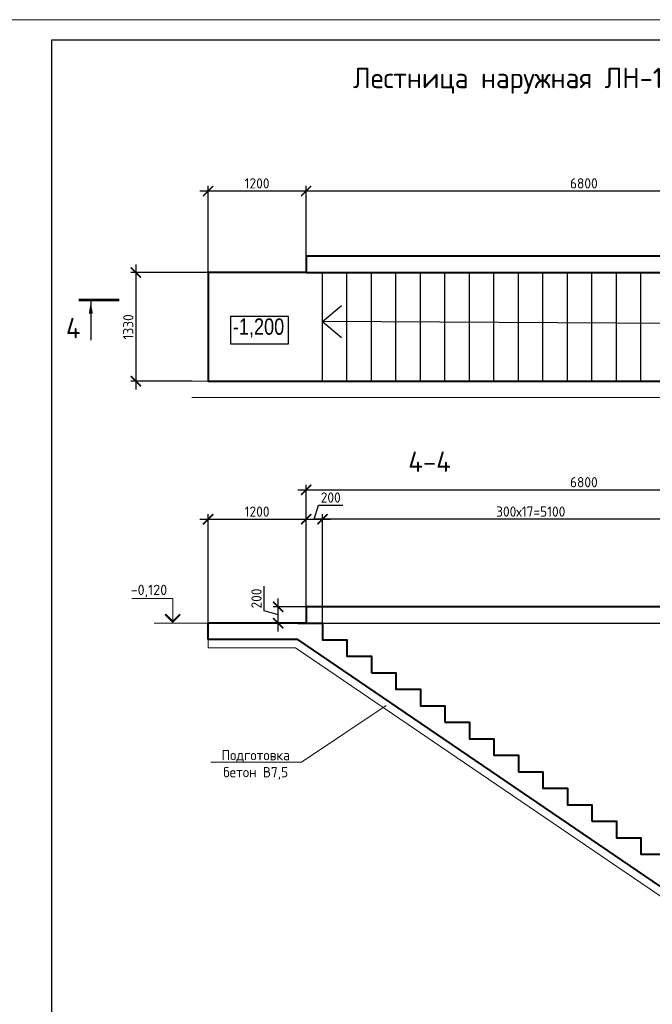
# Model space of a CAD drawing. Header units: millimetres. Extents: x 130535 to 3472113, y -52734 to 121434.
# Tile 37 of 100: x 475914 to 491404, y 10113 to 34210. Entities that reach past the tile are written whole.
import ezdxf
from ezdxf import colors
from ezdxf.entities.mleader import LeaderData, LeaderLine
from ezdxf.enums import TextEntityAlignment as Align
from ezdxf.math import Vec2, Vec3

# ---------------------------------------------------------------- set-up
doc = ezdxf.new("R2010")
doc.units = ezdxf.units.MM
doc.layers.get('DEFPOINTS').update_dxf_attribs({"color": 1, "lineweight": 0})
for name, color, linetype, lineweight in [('РАЗМЕРЫ', 1, 'Continuous', 9), ('Разрез жилая часть$0$Отметки', 1, 'Continuous', 20), ('Символы 0.20', 1, 'Continuous', 20), ('стены монолит', 126, 'Continuous', 40), ('ТОНКИЕ', 7, 'Continuous', 9)]:
    doc.layers.add(name, color=color, linetype=linetype, lineweight=lineweight)
doc.layers.add('ТОЛСТЫЕ_ОСНОВНЫЕ', color=6, linetype='Continuous')
doc.styles.add('Century Gothic', font='GOTHIC.TTF')
doc.styles.add('GOST-2.304_Type-B', font='GOST_Common.ttf')
doc.styles.add('ГОСТ', font='isocpeur.TTF')
doc.dimstyles.new('СПДС', dxfattribs={"dimscale": 100, "dimtxt": 2.5, "dimasz": 2.5, "dimexe": 1.25, "dimexo": 0, "dimtad": 1, "dimdec": 0, "dimtxsty": 'GOST-2.304_Type-B', "dimblk": 'ARCHTICK', "dimcen": 2.5, "dimdle": 2, "dimadec": 0, "dimazin": 2, "dimtfac": 0.75, "dimtdec": 0, "dimtmove": 1, "dimatfit": 3, "dimfxl": 1, "dimtolj": 1, "dimarcsym": 1})

# ---------------------------------------------------------------- blocks, each defined once
blk = doc.blocks.new('*U5')
at = {"layer": 'ТОЛСТЫЕ_ОСНОВНЫЕ', "color": 6}
blk.add_lwpolyline([(20, 5), (589, 5), (589, 415), (20, 415)], close=True, dxfattribs=at)
at = {"layer": 'ТОНКИЕ'}
blk.add_lwpolyline([(0, 0), (594, 0), (594, 420), (0, 420)], close=True, dxfattribs=at)
blk = doc.blocks.new('_ArchTick')
at = {"color": 0, "linetype": 'ByBlock', "const_width": 0.15}
blk.add_lwpolyline([(-0.5, -0.5), (0.5, 0.5)], dxfattribs=at)
blk = doc.blocks.new('*D224')
at = {"layer": 'DEFPOINTS', "color": 0, "linetype": 'Continuous', "lineweight": 0, "transparency": 16777216}
for p in [(483327, 21985), (483327, 19441), (493527, 12573)]:
    blk.add_point(p, dxfattribs=at)
at = {"layer": 'РАЗМЕРЫ', "color": 0, "linetype": 'Continuous', "lineweight": -2, "transparency": 16777216}
for p, q in [((493727, 21985), (483127, 21985)), ((483327, 19441), (483327, 22110)), ((493527, 12573), (493527, 22110))]:
    blk.add_line(p, q, dxfattribs=at)
at = {"layer": 'РАЗМЕРЫ', "color": 0, "linetype": 'Continuous', "lineweight": -2, "transparency": 16777216, "xscale": 250, "yscale": 250, "zscale": 250, "rotation": 180}
blk.add_blockref('_ArchTick', (483327, 21985), dxfattribs=at)
at = {"layer": 'РАЗМЕРЫ', "color": 0, "linetype": 'Continuous', "lineweight": -2, "transparency": 16777216, "xscale": 250, "yscale": 250, "zscale": 250}
blk.add_blockref('_ArchTick', (493527, 21985), dxfattribs=at)
at = {"layer": 'РАЗМЕРЫ', "color": 0, "linetype": 'Continuous', "lineweight": 0, "transparency": 16777216, "insert": (488427, 22172), "char_height": 250, "width": 550.09, "attachment_point": 5, "style": 'GOST-2.304_Type-B'}
blk.add_mtext('\\A1;300х17=5100', dxfattribs=at)
blk = doc.blocks.new('*D225')
at = {"layer": 'DEFPOINTS', "color": 0, "linetype": 'Continuous', "lineweight": 0, "transparency": 16777216}
for p in [(482927, 21985), (482927, 19841), (480527, 19441)]:
    blk.add_point(p, dxfattribs=at)
at = {"layer": 'РАЗМЕРЫ', "color": 0, "linetype": 'Continuous', "lineweight": -2, "transparency": 16777216}
for p, q in [((480327, 21985), (483127, 21985)), ((480527, 19441), (480527, 22110)), ((482927, 19841), (482927, 22110))]:
    blk.add_line(p, q, dxfattribs=at)
at = {"layer": 'РАЗМЕРЫ', "color": 0, "linetype": 'Continuous', "lineweight": -2, "transparency": 16777216, "xscale": 250, "yscale": 250, "zscale": 250, "rotation": 180}
blk.add_blockref('_ArchTick', (480527, 21985), dxfattribs=at)
at = {"layer": 'РАЗМЕРЫ', "color": 0, "linetype": 'Continuous', "lineweight": -2, "transparency": 16777216, "xscale": 250, "yscale": 250, "zscale": 250}
blk.add_blockref('_ArchTick', (482927, 21985), dxfattribs=at)
at = {"layer": 'РАЗМЕРЫ', "color": 0, "linetype": 'Continuous', "lineweight": 0, "transparency": 16777216, "insert": (481727, 22172), "char_height": 250, "attachment_point": 5, "style": 'GOST-2.304_Type-B'}
blk.add_mtext('\\A1;1200', dxfattribs=at)
blk = doc.blocks.new('*D226')
at = {"layer": 'DEFPOINTS', "color": 0, "linetype": 'Continuous', "lineweight": 0, "transparency": 16777216}
for p in [(496527, 22703), (482927, 19841), (496527, 19841)]:
    blk.add_point(p, dxfattribs=at)
at = {"layer": 'РАЗМЕРЫ', "color": 0, "linetype": 'Continuous', "lineweight": -2, "transparency": 16777216}
for p, q in [((482727, 22703), (496727, 22703)), ((482927, 19841), (482927, 22828)), ((496527, 19841), (496527, 22828))]:
    blk.add_line(p, q, dxfattribs=at)
at = {"layer": 'РАЗМЕРЫ', "color": 0, "linetype": 'Continuous', "lineweight": -2, "transparency": 16777216, "xscale": 250, "yscale": 250, "zscale": 250, "rotation": 180}
blk.add_blockref('_ArchTick', (482927, 22703), dxfattribs=at)
at = {"layer": 'РАЗМЕРЫ', "color": 0, "linetype": 'Continuous', "lineweight": -2, "transparency": 16777216, "xscale": 250, "yscale": 250, "zscale": 250}
blk.add_blockref('_ArchTick', (496527, 22703), dxfattribs=at)
at = {"layer": 'РАЗМЕРЫ', "color": 0, "linetype": 'Continuous', "lineweight": 0, "transparency": 16777216, "insert": (489727, 22891), "char_height": 250, "attachment_point": 5, "style": 'GOST-2.304_Type-B'}
blk.add_mtext('\\A1;6800', dxfattribs=at)
blk = doc.blocks.new('_None')
blk = doc.blocks.new('*D229')
at = {"layer": 'DEFPOINTS', "color": 0, "linetype": 'Continuous', "lineweight": 0, "transparency": 16777216}
for p in [(482927, 30016), (482927, 28422), (496527, 28222)]:
    blk.add_point(p, dxfattribs=at)
at = {"layer": 'РАЗМЕРЫ', "color": 0, "linetype": 'Continuous', "lineweight": -2, "transparency": 16777216}
for p, q in [((482927, 28422), (482927, 30141)), ((496527, 28222), (496527, 30141)), ((496727, 30016), (482727, 30016))]:
    blk.add_line(p, q, dxfattribs=at)
at = {"layer": 'РАЗМЕРЫ', "color": 0, "linetype": 'Continuous', "lineweight": -2, "transparency": 16777216, "xscale": 250, "yscale": 250, "zscale": 250, "rotation": 180}
blk.add_blockref('_ArchTick', (482927, 30016), dxfattribs=at)
at = {"layer": 'РАЗМЕРЫ', "color": 0, "linetype": 'Continuous', "lineweight": -2, "transparency": 16777216, "xscale": 250, "yscale": 250, "zscale": 250}
blk.add_blockref('_ArchTick', (496527, 30016), dxfattribs=at)
at = {"layer": 'РАЗМЕРЫ', "color": 0, "linetype": 'Continuous', "lineweight": 0, "transparency": 16777216, "insert": (489727, 30204), "char_height": 250, "attachment_point": 5, "style": 'GOST-2.304_Type-B'}
blk.add_mtext('\\A1;6800', dxfattribs=at)
blk = doc.blocks.new('*D255')
at = {"layer": 'DEFPOINTS', "color": 0, "linetype": 'Continuous', "lineweight": 0, "transparency": 16777216}
for p in [(480527, 30016), (482927, 28422), (480527, 28022)]:
    blk.add_point(p, dxfattribs=at)
at = {"layer": 'РАЗМЕРЫ', "color": 0, "linetype": 'Continuous', "lineweight": -2, "transparency": 16777216}
for p, q in [((480527, 28022), (480527, 30141)), ((482927, 28422), (482927, 30141)), ((483127, 30016), (480327, 30016))]:
    blk.add_line(p, q, dxfattribs=at)
at = {"layer": 'РАЗМЕРЫ', "color": 0, "linetype": 'Continuous', "lineweight": -2, "transparency": 16777216, "xscale": 250, "yscale": 250, "zscale": 250, "rotation": 180}
blk.add_blockref('_ArchTick', (480527, 30016), dxfattribs=at)
at = {"layer": 'РАЗМЕРЫ', "color": 0, "linetype": 'Continuous', "lineweight": -2, "transparency": 16777216, "xscale": 250, "yscale": 250, "zscale": 250}
blk.add_blockref('_ArchTick', (482927, 30016), dxfattribs=at)
at = {"layer": 'РАЗМЕРЫ', "color": 0, "linetype": 'Continuous', "lineweight": 0, "transparency": 16777216, "insert": (481727, 30204), "char_height": 250, "attachment_point": 5, "style": 'GOST-2.304_Type-B'}
blk.add_mtext('\\A1;1200', dxfattribs=at)
blk = doc.blocks.new('*D256')
at = {"layer": 'DEFPOINTS', "color": 0, "linetype": 'Continuous', "lineweight": 0, "transparency": 16777216}
for p in [(480527, 28022), (478759, 25362), (480128, 25362, -700)]:
    blk.add_point(p, dxfattribs=at)
at = {"layer": 'РАЗМЕРЫ', "color": 0, "linetype": 'Continuous', "lineweight": -2, "transparency": 16777216}
for p, q in [((478759, 28222), (478759, 25162)), ((480527, 28022), (478634, 28022)), ((480128, 25362), (478634, 25362))]:
    blk.add_line(p, q, dxfattribs=at)
at = {"layer": 'РАЗМЕРЫ', "color": 0, "linetype": 'Continuous', "lineweight": -2, "transparency": 16777216, "xscale": 250, "yscale": 250, "zscale": 250}
for p, rotation in [((478759, 28022), 90), ((478759, 25362), 270)]:
    blk.add_blockref('_ArchTick', p, dxfattribs=dict(at, rotation=rotation))
at = {"layer": 'РАЗМЕРЫ', "color": 0, "linetype": 'Continuous', "lineweight": 0, "transparency": 16777216, "insert": (478572, 26692), "char_height": 250, "attachment_point": 5, "rotation": 90, "style": 'GOST-2.304_Type-B'}
blk.add_mtext('\\A1;1330', dxfattribs=at)
blk = doc.blocks.new('*D257')
at = {"layer": 'DEFPOINTS', "color": 0, "linetype": 'Continuous', "lineweight": 0, "transparency": 16777216}
for p in [(482243, 19841), (482927, 19841), (482927, 19441)]:
    blk.add_point(p, dxfattribs=at)
at = {"layer": 'РАЗМЕРЫ', "color": 0, "linetype": 'Continuous', "lineweight": -2, "transparency": 16777216}
for p, q in [((481899, 19744), (481899, 20344)), ((482243, 19241), (482243, 20041)), ((482927, 19841), (482118, 19841)), ((482243, 19641), (481899, 19744)), ((482927, 19441), (482118, 19441))]:
    blk.add_line(p, q, dxfattribs=at)
at = {"layer": 'РАЗМЕРЫ', "color": 0, "linetype": 'Continuous', "lineweight": -2, "transparency": 16777216, "xscale": 250, "yscale": 250, "zscale": 250}
for p, rotation in [((482243, 19841), 90), ((482243, 19441), 270)]:
    blk.add_blockref('_ArchTick', p, dxfattribs=dict(at, rotation=rotation))
at = {"layer": 'РАЗМЕРЫ', "color": 0, "linetype": 'Continuous', "lineweight": 0, "transparency": 16777216, "insert": (481712, 20044), "char_height": 250, "attachment_point": 5, "rotation": 90, "style": 'GOST-2.304_Type-B'}
blk.add_mtext('\\A1;200', dxfattribs=at)
blk = doc.blocks.new('*D258')
at = {"layer": 'DEFPOINTS', "color": 0, "linetype": 'Continuous', "lineweight": 0, "transparency": 16777216}
for p in [(482927, 19441), (493531, 12573), (495845, 12573)]:
    blk.add_point(p, dxfattribs=at)
at = {"layer": 'РАЗМЕРЫ', "color": 0, "linetype": 'Continuous', "lineweight": -2, "transparency": 16777216}
for p, q in [((495845, 19641), (495845, 12373)), ((482927, 19441), (495970, 19441)), ((493531, 12573), (495970, 12573))]:
    blk.add_line(p, q, dxfattribs=at)
at = {"layer": 'РАЗМЕРЫ', "color": 0, "linetype": 'Continuous', "lineweight": -2, "transparency": 16777216, "xscale": 250, "yscale": 250, "zscale": 250}
for p, rotation in [((495845, 19441), 90), ((495845, 12573), 270)]:
    blk.add_blockref('_ArchTick', p, dxfattribs=dict(at, rotation=rotation))
at = {"layer": 'РАЗМЕРЫ', "color": 0, "linetype": 'Continuous', "lineweight": 0, "transparency": 16777216, "insert": (495657, 16007), "char_height": 250, "attachment_point": 5, "rotation": 90, "style": 'GOST-2.304_Type-B'}
blk.add_mtext('\\A1;200х17=3400', dxfattribs=at)
blk = doc.blocks.new('*D230')
at = {"layer": 'DEFPOINTS', "color": 0, "linetype": 'Continuous', "lineweight": 0, "transparency": 16777216}
for p in [(483327, 21985), (482927, 19841), (483327, 19841)]:
    blk.add_point(p, dxfattribs=at)
at = {"layer": 'РАЗМЕРЫ', "color": 0, "linetype": 'Continuous', "lineweight": -2, "transparency": 16777216}
for p, q in [((483127, 21985), (483230, 22328)), ((483230, 22328), (483830, 22328)), ((482727, 21985), (483527, 21985)), ((482927, 19841), (482927, 22110)), ((483327, 19841), (483327, 22110))]:
    blk.add_line(p, q, dxfattribs=at)
at = {"layer": 'РАЗМЕРЫ', "color": 0, "linetype": 'Continuous', "lineweight": -2, "transparency": 16777216, "xscale": 250, "yscale": 250, "zscale": 250, "rotation": 180}
blk.add_blockref('_ArchTick', (482927, 21985), dxfattribs=at)
at = {"layer": 'РАЗМЕРЫ', "color": 0, "linetype": 'Continuous', "lineweight": -2, "transparency": 16777216, "xscale": 250, "yscale": 250, "zscale": 250}
blk.add_blockref('_ArchTick', (483327, 21985), dxfattribs=at)
at = {"layer": 'РАЗМЕРЫ', "color": 0, "linetype": 'Continuous', "lineweight": 0, "transparency": 16777216, "insert": (483530, 22516), "char_height": 250, "attachment_point": 5, "style": 'GOST-2.304_Type-B'}
blk.add_mtext('\\A1;200', dxfattribs=at)

msp = doc.modelspace()

# ---------------------------------------------------------------- linework, layer by layer
at = {"linetype": 'Continuous', "lineweight": 25, "transparency": 33554687}
for p, q in [((483326.6, 25361.7, -700), (483326.6, 28021.7)), ((483926.6, 25361.7, -700), (483926.6, 28021.7)), ((484526.6, 25361.7, -700), (484526.6, 28021.7)), ((485126.6, 25361.7, -700), (485126.6, 28021.7)), ((485726.6, 25361.7, -700), (485726.6, 28021.7)), ((486326.6, 25361.7, -700), (486326.6, 28021.7)), ((486926.6, 25361.7, -700), (486926.6, 28021.7)), ((487526.6, 25361.7, -700), (487526.6, 28021.7)), ((488126.6, 25361.7, -700), (488126.6, 28021.7)), ((488726.6, 25361.7, -700), (488726.6, 28021.7)), ((489326.6, 25361.7, -700), (489326.6, 28021.7)), ((489926.6, 25361.7, -700), (489926.6, 28021.7)), ((490526.6, 25361.7, -700), (490526.6, 28021.7)), ((491126.6, 25361.7, -700), (491126.6, 28021.7)), ((483326.6, 26824.4, -273.9), (483793.8, 27216.5, -273.9)), ((483326.6, 26824.4, -273.9), (483793.8, 26432.3, -273.9)), ((493526.6, 26761.7), (483326.6, 26824.4, -273.9)), ((482926.6, 25361.7, -700), (493526.6, 25361.7, -700))]:
    msp.add_line(p, q, dxfattribs=at)
msp.add_lwpolyline([(481076.9, 26278.6), (482499.4, 26278.6), (482499.4, 26945.3), (481076.9, 26945.3), (481076.9, 26278.6)], dxfattribs=at)
at = {"layer": 'РАЗМЕРЫ', "linetype": 'Continuous', "lineweight": 0}
for p, q in [((480127.9, 25361.7, -700), (499100.6, 25361.7, -700)), ((480127.9, 24961.7, -700), (496926.6, 24961.7, -700)), ((480526.7, 19440.8), (480526.7, 19680.8)), ((479511.9, 19440.8), (479211, 19440.8)), ((479457.1, 19440.8), (480526.7, 19440.8))]:
    msp.add_line(p, q, dxfattribs=at)
at = {"layer": 'РАЗМЕРЫ', "color": 0, "linetype": 'Continuous', "lineweight": 18}
msp.add_line((480526.7, 18840.8), (480526.7, 19040.8), dxfattribs=at)
at = {"layer": 'Символы 0.20', "color": 1, "linetype": 'Continuous', "lineweight": 20, "ltscale": 100}
msp.add_line((479661.9, 20040.8), (478661.9, 20040.8), dxfattribs=at)
at = {"layer": 'Символы 0.20', "color": 1, "linetype": 'Continuous', "lineweight": 20, "ltscale": 10000}
msp.add_line((479511.9, 19440.8), (479811.9, 19440.8), dxfattribs=at)
msp.add_lwpolyline([(479661.9, 19440.8), (479661.9, 20040.8)], dxfattribs=at)
at = {"layer": 'Символы 0.20', "color": 1, "linetype": 'Continuous', "lineweight": 20, "ltscale": 10000, "const_width": 50}
msp.add_lwpolyline([(479844.2, 19658.5), (479661.9, 19476.2), (479479.5, 19658.5)], dxfattribs=at)
at = {"layer": 'стены монолит', "ltscale": 100}
for p, q in [((496526.6, 19840.8), (482926.6, 19840.8)), ((482926.6, 19840.8), (482926.6, 19440.8)), ((482926.6, 19440.8), (480526.7, 19440.8)), ((480526.7, 19040.8), (480526.7, 19440.8)), ((482726.5, 19040.8), (480526.7, 19040.8)), ((493531.1, 11680.8), (482726.5, 19040.8))]:
    msp.add_line(p, q, dxfattribs=at)
at = {"layer": 'стены монолит', "color": 0, "lineweight": 18, "ltscale": 100}
for p, q in [((482664.7, 18840.8), (480526.7, 18840.8)), ((493477.6, 11480.8), (482664.7, 18840.8))]:
    msp.add_line(p, q, dxfattribs=at)
at = {"layer": 'стены монолит', "ltscale": 100}
msp.add_lwpolyline([(496526.6, 28421.7), (482926.6, 28421.7), (482926.6, 28021.7), (496526.6, 28021.7)], close=True, dxfattribs=at)
for points in [[(482926.6, 28021.7), (480526.6, 28021.7), (480526.6, 25361.7), (496526.6, 25361.7)], [(482726.5, 19440.8), (483326.5, 19440.8), (483326.5, 19036.8), (483926.5, 19036.8), (483926.5, 18632.8), (484526.5, 18632.8), (484526.5, 18228.8)], [(484526.5, 18228.8), (485126.5, 18228.8), (485126.5, 17824.8), (485726.5, 17824.8), (485726.5, 17420.8), (486326.5, 17420.8), (486326.5, 17016.8)], [(486326.5, 17016.8), (486926.5, 17016.8), (486926.5, 16612.8), (487526.5, 16612.8), (487526.5, 16208.8), (488126.5, 16208.8), (488126.5, 15804.8)], [(488126.5, 15804.8), (488726.5, 15804.8), (488726.5, 15400.8), (489326.5, 15400.8), (489326.5, 14996.8), (489926.5, 14996.8), (489926.5, 14592.8)], [(489926.5, 14592.8), (490526.5, 14592.8), (490526.5, 14188.8), (491126.5, 14188.8), (491126.5, 13784.8), (491726.5, 13784.8), (491726.5, 13380.8)]]:
    msp.add_lwpolyline(points, dxfattribs=at)
at = {"layer": 'ТОНКИЕ', "linetype": 'Continuous', "lineweight": 25, "ltscale": 200}
msp.add_line((477655.3, 27313.3), (477655.3, 26363.3), dxfattribs=at)
at = {"layer": 'ТОНКИЕ', "linetype": 'Continuous', "lineweight": 25, "ltscale": 200, "const_width": 70}
msp.add_lwpolyline([(477355.3, 27348.3), (478355.3, 27348.3)], dxfattribs=at)
at = {"layer": 'ТОНКИЕ', "linetype": 'Continuous', "lineweight": 25, "ltscale": 200}
msp.add_solid([(477655.3, 27313.3), (477605.1, 27012.9), (477705.6, 27012.9)], dxfattribs=at)

# ---------------------------------------------------------------- block references
at = {"xscale": 100, "yscale": 100, "zscale": 100}
msp.add_blockref('*U5', (474692.4, -7790.1), dxfattribs=at)
msp.add_blockref('*U5', (474692.4, -7790.1), dxfattribs=at)

# ---------------------------------------------------------------- texts
at = {"linetype": 'Continuous', "lineweight": 25, "transparency": 33554687, "insert": (481132.5, 26425.3), "char_height": 400, "width": 1478.138, "attachment_point": 7, "style": 'Century Gothic'}
msp.add_mtext('{\\W0.83;-1,200}', dxfattribs=at)
at = {"insert": (153574.3, 18462.6), "char_height": 330, "attachment_point": 1, "style": 'ГОСТ'}
msp.add_mtext_dynamic_manual_height_columns('\\pi10055.14148;{\\H1.5152x;\\P\\pi7542.56108;Общие указания\\P\\pi1650;}1.^IРабочая документация разработана в соответствии с заданием на проектирование, требованиями действующих технических регламентов, стандартов, сводов правил и других документов, содержащих установленные требования.\\P2.^IРабочая документация выполнена в соответствии со следующими нормативными и техническими документами:\\P-^IСП 20.13330.2016 "Нагрузки и Воздействия";\\P-^IСП 63.13330.2012 "Бетонные и железобетонные конструкции. Основные положения";\\P-^IСП 22.13330.2016 "Основания зданий и сооружений";\\P-^IСП 45.13330.2012 "Земляные сооружения, основания и фундаменты".\\P3.   За относительную отметку 0,000 принята отметка чистого пола первого этажа.\\P4.^IПеречень видов работ, для которых необходимо составлять акты освидетельствования скрытых работ:\\P-^Iармирование конструкций;\\P-^Iосвидетельствование опалубки перед бетонированием;\\P-^Iвыполнение сварочных работ;\\P-^Iотбор контрольных проб бетона;\\P-^Iсоответствие законченных железобетонных конструкций проекту с отображением качества работ;\\P-^Iустройство монолитных конструкций, выполняемых в зимнее время;  \\P\\pi0;        -    устройство гидроизоляции;\\P\\pi1650;-^Iуплотнение грунтов и обратную засыпку.\\PЗапрещается выполнение последующих работ при отсутствии актов освидетельствования предшествующих скрытых работ во всех случаях.\\P\\pi0;        5. Проект рассчитан на производство работ в период положительных температур. В случае выполнения работ при отрицательных температурах необходимо выполнять требования СНиП часть 3 по производству работ и ППР.\\P        6. При минимальной температуре воздуха до минус 15°С допускается:\\P\\pi1650;-выдерживание бетона в конструкции методом термоса, при предварительном разогреве бетонной смеси;\\P -форсированный электроразогрев бетона в конструкции с повторным уплотнением.\\PПри минимальной температуре воздуха до минус 25°С допускается:\\P -обогрев бетона в греющей опалубке с помощью низкотемпературных электронагревателей;\\P -электродный сквозной прогрев бетона;\\P -электрообогрев с помощью греющего провода.', width=18460.283, gutter_width=5800, heights=[33815.2], dxfattribs=at)
at = {"layer": 'Разрез жилая часть$0$Отметки', "linetype": 'Continuous', "lineweight": 25, "ltscale": 100, "style": 'ГОСТ'}
msp.add_text('-0,120', height=250, dxfattribs=at).set_placement((478631.9, 20130.8))
at = {"layer": 'ТОНКИЕ', "linetype": 'Continuous', "lineweight": 0, "style": 'GOST-2.304_Type-B'}
msp.add_text('4-4', height=500, dxfattribs=at).set_placement((485948.7, 23391.6), align=Align.MIDDLE_CENTER)
at = {"layer": 'ТОНКИЕ', "linetype": 'Continuous', "lineweight": 0, "insert": (487866, 32716), "char_height": 500, "width": 8130, "attachment_point": 5, "style": 'GOST-2.304_Type-B'}
msp.add_mtext('{\\C0;Лестница наружная ЛН-1}', dxfattribs=at)
at = {"layer": 'ТОНКИЕ', "linetype": 'Continuous', "lineweight": 0, "insert": (477225.3, 26663.3), "char_height": 500, "attachment_point": 5, "style": 'GOST-2.304_Type-B'}
msp.add_mtext_dynamic_manual_height_columns('4', width=723.88, gutter_width=25, heights=[0], dxfattribs=at)

# ---------------------------------------------------------------- dimensions: what is measured, and where the dimension line sits
at = {"layer": 'РАЗМЕРЫ', "linetype": 'Continuous', "lineweight": 0}
for base, p1, p2, override, picture, middle in [((480526.6, 30016.4), (482926.6, 28421.7), (480526.6, 28021.7), {"dimlfac": 0.5}, '*D255', (481726.6, 30203.9)), ((482926.6, 30016.4), (496526.6, 28221.7), (482926.6, 28421.7), {"dimlfac": 0.5}, '*D229', (489726.6, 30203.9)), ((483326.5, 21984.5), (482926.6, 19840.8), (483326.5, 19840.8), {"dimlfac": 0.5, "dimrnd": 5}, '*D230', (483292.2, 22515.8))]:
    dim = msp.add_linear_dim(base=base, p1=p1, p2=p2, dimstyle='СПДС', override=override, dxfattribs=at)
    dim.commit()
    dim.dimension.update_dxf_attribs({"geometry": picture, "text_midpoint": middle})
for base, p1, p2, angle, override, picture, middle in [((478759.3, 25361.7), (480526.6, 28021.7), (480127.9, 25361.7, -700), 90, {"dimlfac": 0.5}, '*D256', (478571.8, 26691.7)), ((496526.6, 22703.3), (482926.6, 19840.8), (496526.6, 19840.8), 180, {"dimlfac": 0.5, "dimrnd": 5}, '*D226', (489726.6, 22890.8)), ((482926.6, 21984.5), (480526.7, 19440.8), (482926.6, 19840.8), 180, {"dimlfac": 0.5, "dimrnd": 5}, '*D225', (481726.6, 22172)), ((482243.1, 19840.8), (482926.6, 19440.8), (482926.6, 19840.8), 90, {"dimlfac": 0.5, "dimrnd": 5}, '*D257', (481711.8, 19806.4))]:
    dim = msp.add_linear_dim(base=base, p1=p1, p2=p2, angle=angle, dimstyle='СПДС', override=override, dxfattribs=at)
    dim.commit()
    dim.dimension.update_dxf_attribs({"geometry": picture, "text_midpoint": middle})
for base, p1, p2, angle, text, override, picture, middle in [((483326.5, 21984.5), (493526.5, 12572.8), (483326.5, 19440.8), 180, '300х17=<>', {"dimlfac": 0.5, "dimrnd": 5}, '*D224', (488426.5, 22172)), ((495845, 12572.8), (482926.6, 19440.8), (493531.1, 12572.8), 90, '200х17=3400', {"dimlfac": 0.5}, '*D258', (495657.5, 16006.8))]:
    dim = msp.add_linear_dim(base=base, p1=p1, p2=p2, angle=angle, text=text, dimstyle='СПДС', override=override, dxfattribs=at)
    dim.commit()
    dim.dimension.update_dxf_attribs({"geometry": picture, "text_midpoint": middle})

# ---------------------------------------------------------------- leaders
at = {"layer": 'Символы 0.20'}
ml = msp.add_multileader_mtext('Standard', dxfattribs=at)
ml.set_content('Подготовка\\Pбетон В7,5', color=256, style='GOST-2.304_Type-B')
ml.set_leader_properties(color=256, linetype='ByLayer', lineweight=-1)
ml.set_arrow_properties(name='NONE')
ml.build(insert=Vec2(0, 0))
ml.multileader.update_dxf_attribs({"text_left_attachment_type": 6, "text_right_attachment_type": 6, "dogleg_length": 1, "arrow_head_size": 36, "scale": 20})
ctx = ml.context
ctx.base_point, ctx.scale, ctx.char_height, ctx.arrow_head_size, ctx.landing_gap_size, ctx.plane_origin = Vec3(480775.2, 16036), 20, 250, 36, 18, Vec3(478157.5, 21057.2)
ctx.left_attachment, ctx.right_attachment, ctx.text_align_type = 6, 6, 1
notes = []
notes.append((ctx, [(0, (1, 1, 0), (482811.2, 16036), (-1, 0), 200, [(0, [(484886.4, 17429.4)], 0, [])])]))
ctx.mtext.insert, ctx.mtext.alignment, ctx.mtext.flow_direction = Vec3(481693.2, 16336), 2, 5
at = {"layer": 'Символы 0.20', "ltscale": 100}
ml = msp.add_multileader_mtext('Standard', dxfattribs=at)
ml.set_content('Труба Тр\\Pниз трубы в уровне верха плиты', color=256, style='ГОСТ')
ml.set_leader_properties(color=256, linetype='ByLayer', lineweight=-1)
ml.set_arrow_properties(name='NONE')
ml.build(insert=Vec2(0, 0))
ml.multileader.update_dxf_attribs({"text_left_attachment_type": 6, "text_right_attachment_type": 6, "dogleg_length": 2.5, "arrow_head_size": 45, "scale": 100})
ctx = ml.context
ctx.base_point, ctx.scale, ctx.char_height, ctx.arrow_head_size, ctx.landing_gap_size, ctx.plane_origin = Vec3(439775.3, 9734), 100, 300, 45, 22.5, Vec3(433878.8, 6423.5)
ctx.left_attachment, ctx.right_attachment = 6, 6
notes.append((ctx, [(1, (1, 1, 0), (439525.3, 9734), (1, 0), 250, [(0, [(438885.9, 8093.7)], 0, [])])]))
ctx.mtext.insert, ctx.mtext.width, ctx.mtext.flow_direction = Vec3(439797.8, 10124), 6576.024, 5
for ctx, leaders in notes:
    for number, flags, end, landing, length, lines in leaders:
        leader = LeaderData()
        leader.index, (leader.has_last_leader_line, leader.has_dogleg_vector, leader.attachment_direction) = number, flags
        leader.last_leader_point, leader.dogleg_vector, leader.dogleg_length = Vec3(end), Vec3(landing), length
        for number, points, colour, breaks in lines:
            line = LeaderLine()
            line.index, line.vertices, line.color, line.breaks = number, Vec3.list(points), colors.encode_raw_color(colour), breaks
            leader.lines.append(line)
        ctx.leaders.append(leader)

doc.saveas('drawing.dxf')
